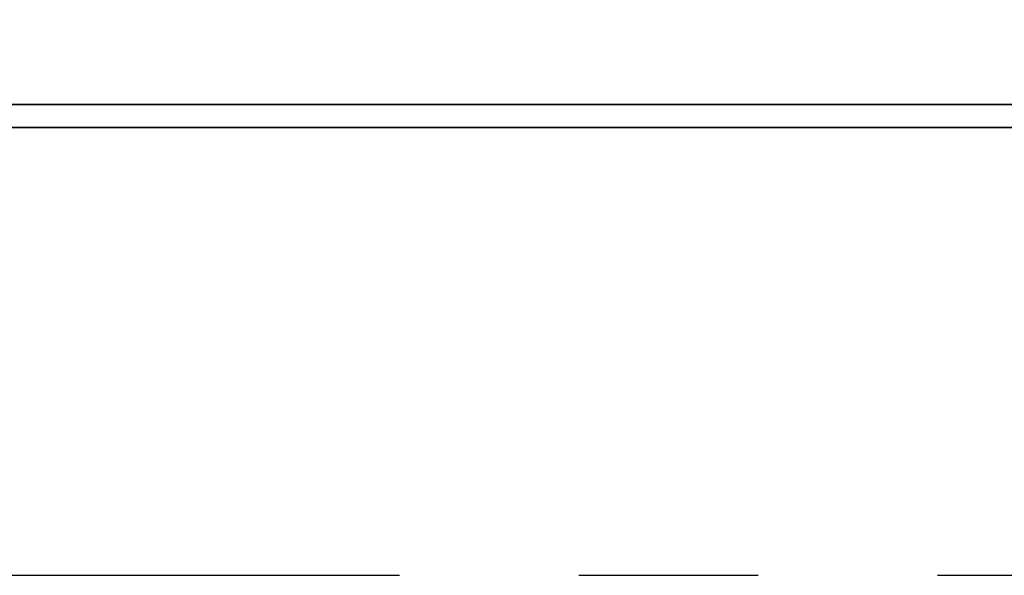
# Model space of a CAD drawing. Extents: x 13 to 593, y 42 to 137.
# Tile 23 of 44: x 127.87 to 131.98, y 88.49 to 90.81. Entities that reach past the tile are written whole.
import ezdxf

# ---------------------------------------------------------------- set-up
doc = ezdxf.new("R2010")
doc.units = 0
doc.header["$LTSCALE"] = 3
doc.header["$MEASUREMENT"] = 0
doc.linetypes.add('CENTER', pattern=[2, 1.25, -0.25, 0.25, -0.25])
for name, color, linetype in [('CL', 1, 'CENTER'), ('DIM', 4, 'CONTINUOUS'), ('layer 1', 7, 'CONTINUOUS')]:
    doc.layers.add(name, color=color, linetype=linetype)

# ---------------------------------------------------------------- blocks, each defined once
blk = doc.blocks.new('TBI MOTION logo(完整正式版)')
at = {"layer": 'layer 1', "color": 22, "lineweight": 35}
blk.add_open_spline([(75.90875, -9.47875), (75.90875, -9.47875), (75.90875, -12.28625), (75.90875, -12.28625), (75.90875, -12.28625), (75.90875, -12.28625), (75.90875, -12.47875), (75.90875, -12.47875), (75.90875, -12.47875), (75.90875, -12.47875), (75.71625, -12.47875), (75.71625, -12.47875), (75.71625, -12.47875), (75.71625, -12.47875), (-88.32875, -12.47875), (-88.32875, -12.47875), (-88.32875, -12.47875), (-88.32875, -12.47875), (-88.32875, -13.29375), (-88.32875, -13.29375), (-88.32875, -13.29375), (-88.32875, -13.29375), (82.89125, -13.29375), (82.89125, -13.29375), (82.89125, -13.29375), (82.89125, -13.29375), (75.90875, -9.47875), (75.90875, -9.47875)], degree=3, knots=[0, 0, 0, 0, 0.14285714, 0.14285714, 0.14285714, 0.14285714, 0.28571429, 0.28571429, 0.28571429, 0.28571429, 0.42857143, 0.42857143, 0.42857143, 0.42857143, 0.57142857, 0.57142857, 0.57142857, 0.57142857, 0.71428571, 0.71428571, 0.71428571, 0.71428571, 0.85714286, 0.85714286, 0.85714286, 0.85714286, 1, 1, 1, 1], dxfattribs=at)

msp = doc.modelspace()

# ---------------------------------------------------------------- linework, layer by layer
at = {"layer": 'CL', "color": 7}
msp.add_line((107.7039, 88.4872), (152.7039, 88.4872), dxfattribs=at)

# ---------------------------------------------------------------- block references
at = {"layer": 'DIM', "color": 7, "xscale": 0.1182449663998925, "yscale": 0.1182449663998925, "zscale": 0.1182449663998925}
msp.add_blockref('TBI MOTION logo(完整正式版)', (137.7599, 91.9319), dxfattribs=at)

doc.saveas('drawing.dxf')
